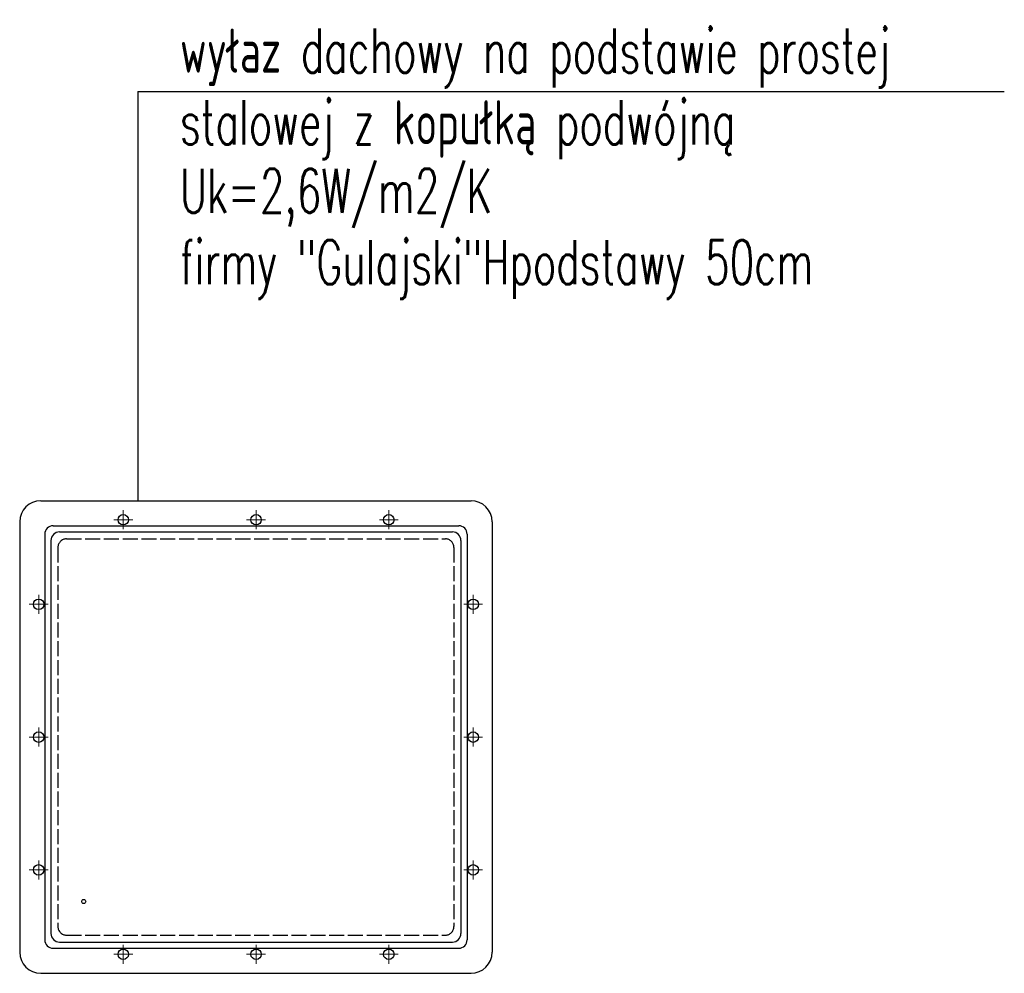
# Model space of a CAD drawing. Header units: millimetres. Extents: x 50026 to 146998, y 1038179 to 1573505.
# Tile 116 of 122: x 61600 to 61797, y 1057728 to 1057919. Entities that reach past the tile are written whole.
import ezdxf

# ---------------------------------------------------------------- set-up
doc = ezdxf.new("R2010")
doc.units = ezdxf.units.MM
doc.header["$LTSCALE"] = 0.025
doc.linetypes.add('ACAD_ISO02W100', pattern=[15, 12, -3])
doc.linetypes.add('CONTINU', pattern=[0])
doc.layers.add('1', color=7, linetype='Continuous')
doc.layers.add('__opis mały', color=1, linetype='Continuous')
doc.layers.add('KOPUŁKA', color=2, linetype='Continuous', lineweight=25)
doc.layers.add('WYMIAR', color=9, linetype='Continuous', lineweight=0)
doc.styles.add('BIKTS', font='romans.shx', dxfattribs={"width": 0.7})

msp = doc.modelspace()

# ---------------------------------------------------------------- linework, layer by layer
at = {"color": 9}
for p, q in [((61606.8957, 1057817.48875), (61687.90028, 1057817.48875)), ((61608.14143, 1057816.24301), (61686.65455, 1057816.24301)), ((61605.2037, 1057815.79675), (61605.2037, 1057734.79288)), ((61606.44943, 1057814.55101), (61606.44943, 1057736.03862)), ((61688.34655, 1057814.55101), (61688.34655, 1057736.03862)), ((61689.59228, 1057815.79675), (61689.59228, 1057734.79288)), ((61608.14143, 1057734.34662), (61686.65455, 1057734.34662)), ((61606.8957, 1057733.10088), (61687.90028, 1057733.10088))]:
    msp.add_line(p, q, dxfattribs=at)
for centre in [(61620.89566, 1057818.69439), (61647.41776, 1057818.69462), (61673.93986, 1057818.69484), (61603.99823, 1057801.79682), (61690.79783, 1057801.79682), (61603.99823, 1057775.27472), (61690.79783, 1057775.27472), (61603.99823, 1057748.75262), (61690.79783, 1057748.75262), (61620.89566, 1057731.89524), (61647.41776, 1057731.89502), (61673.93986, 1057731.89479)]:
    msp.add_circle(centre, 1.04481)
for centre, start, end in [((61606.8957, 1057815.79675), 90, 180), ((61608.14143, 1057814.55101), 90, 180), ((61686.65455, 1057814.55101), 0, 90), ((61687.90028, 1057815.79675), 0, 90), ((61608.14143, 1057736.03862), 180, 270), ((61686.65455, 1057736.03862), 270, 0), ((61606.8957, 1057734.79288), 180, 270), ((61687.90028, 1057734.79288), 270, 0)]:
    msp.add_arc(centre, 1.692, start, end, dxfattribs=at)
at = {"layer": '1', "color": 1, "linetype": 'CONTINU'}
for q in [(61623.81979, 1057822.49017), (61796.90061, 1057904.1954)]:
    msp.add_line((61623.81979, 1057904.1954), q, dxfattribs=at)
msp.add_circle((61613.0002, 1057742.44374), 0.40491, dxfattribs=at)
at = {"layer": 'KOPUŁKA'}
for p, q in [((61604.43227, 1057822.49017), (61690.36379, 1057822.49017)), ((61600.20227, 1057818.26017), (61600.20227, 1057732.32946)), ((61694.59379, 1057818.26017), (61694.59379, 1057732.32946)), ((61604.43227, 1057728.09946), (61690.36379, 1057728.09946))]:
    msp.add_line(p, q, dxfattribs=at)
at = {"layer": 'KOPUŁKA', "linetype": 'ACAD_ISO02W100', "ltscale": 10}
for p, q in [((61609.53035, 1057814.85409), (61685.26571, 1057814.85409)), ((61607.83835, 1057813.16209), (61607.83835, 1057737.42674)), ((61686.95771, 1057813.16209), (61686.95771, 1057737.42674)), ((61609.53035, 1057735.73474), (61685.26571, 1057735.73474))]:
    msp.add_line(p, q, dxfattribs=at)
at = {"layer": 'KOPUŁKA'}
for centre, start, end in [((61604.43227, 1057818.26017), 90, 180), ((61690.36379, 1057818.26017), 0, 90), ((61604.43227, 1057732.32946), 180, 270), ((61690.36379, 1057732.32946), 270, 0)]:
    msp.add_arc(centre, 4.23, start, end, dxfattribs=at)
at = {"layer": 'KOPUŁKA', "linetype": 'ACAD_ISO02W100', "ltscale": 10}
for centre, start, end in [((61609.53035, 1057813.16209), 90, 180), ((61685.26571, 1057813.16209), 0, 90), ((61609.53035, 1057737.42674), 180, 270), ((61685.26571, 1057737.42674), 270, 0)]:
    msp.add_arc(centre, 1.692, start, end, dxfattribs=at)
at = {"layer": 'WYMIAR', "color": 9}
for p, q in [((61620.89566, 1057820.5852), (61620.89566, 1057816.80358)), ((61647.41776, 1057820.58543), (61647.41776, 1057816.80381)), ((61673.93986, 1057820.58565), (61673.93986, 1057816.80403)), ((61622.78647, 1057818.69439), (61619.00485, 1057818.69439)), ((61649.30857, 1057818.69462), (61645.52695, 1057818.69462)), ((61675.83067, 1057818.69484), (61672.04905, 1057818.69484)), ((61603.99823, 1057803.68763), (61603.99823, 1057799.90601)), ((61690.79783, 1057803.68763), (61690.79783, 1057799.90601)), ((61605.88904, 1057801.79682), (61602.10742, 1057801.79682)), ((61692.68864, 1057801.79682), (61688.90702, 1057801.79682)), ((61603.99823, 1057777.16553), (61603.99823, 1057773.38391)), ((61690.79783, 1057777.16553), (61690.79783, 1057773.38391)), ((61605.88904, 1057775.27472), (61602.10742, 1057775.27472)), ((61692.68864, 1057775.27472), (61688.90702, 1057775.27472)), ((61603.99823, 1057750.64343), (61603.99823, 1057746.86181)), ((61690.79783, 1057750.64343), (61690.79783, 1057746.86181)), ((61605.88904, 1057748.75262), (61602.10742, 1057748.75262)), ((61692.68864, 1057748.75262), (61688.90702, 1057748.75262)), ((61620.89566, 1057733.78605), (61620.89566, 1057730.00443)), ((61647.41776, 1057733.78583), (61647.41776, 1057730.00421)), ((61673.93986, 1057733.7856), (61673.93986, 1057730.00398)), ((61622.78647, 1057731.89524), (61619.00485, 1057731.89524)), ((61649.30857, 1057731.89502), (61645.52695, 1057731.89502)), ((61675.83067, 1057731.89479), (61672.04905, 1057731.89479))]:
    msp.add_line(p, q, dxfattribs=at)

# ---------------------------------------------------------------- texts
at = {"layer": '__opis mały', "color": 7, "style": 'BIKTS', "width": 0.65}
for s, p in [('wyłaz dachowy na podstawie prostej', (61632.21011, 1057907.97155)), ('stalowej z kopułką podwójną', (61632.21011, 1057893.65734)), ('Uk=2,6W/m2/K ', (61632.21011, 1057879.95703)), ('firmy "Gulajski"Hpodstawy 50cm', (61632.21011, 1057865.71764))]:
    msp.add_text(s, height=8.82, dxfattribs=at).set_placement(p)

doc.saveas('drawing.dxf')
